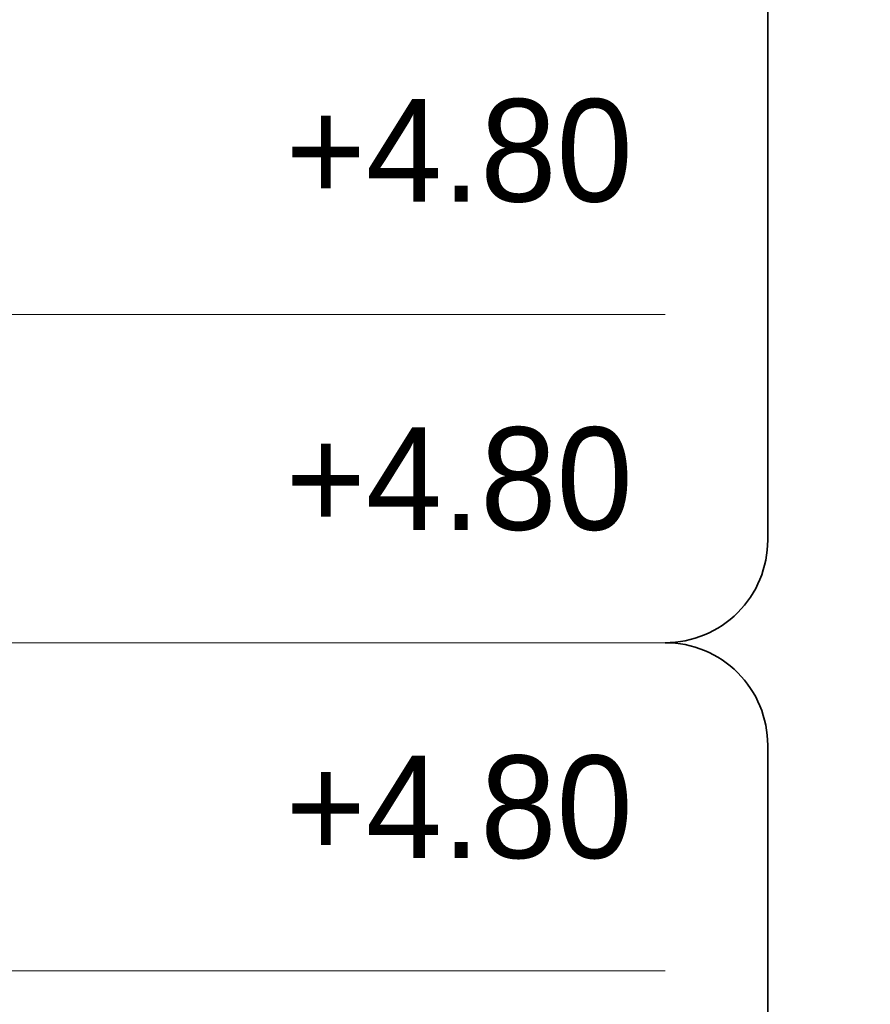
# Model space of a CAD drawing. Header units: metres. Extents: x 1155 to 1506, y 1546 to 1980.
# Tile 18 of 27: x 1308 to 1350, y 1819 to 1867. Entities that reach past the tile are written whole.
import ezdxf
from ezdxf.enums import TextEntityAlignment as Align

# ---------------------------------------------------------------- set-up
doc = ezdxf.new("R2010")
doc.units = ezdxf.units.M
doc.header["$LTSCALE"] = 0.1
doc.styles.add('StagCAD', font='StagCAD.ttf')

msp = doc.modelspace()

# ---------------------------------------------------------------- linework, layer by layer
at = {"layer": 'Defpoints', "color": 6, "lineweight": 35}
for points in [[(1339.966, 1836.151), (1339.966, 1836.151, 0.414214), (1344.966, 1841.151), (1344.966, 1904.601), (1344.966, 1904.601, -0.414214), (1349.966, 1909.601), (1349.966, 1909.601), (1349.966, 1909.601, -0.414214), (1344.966, 1914.601), (1344.966, 1914.601), (1344.966, 1975.151, 0.414214), (1339.966, 1980.151), (1339.966, 1980.151)], [(1339.966, 1692.151), (1339.966, 1692.151, 0.414214), (1344.966, 1697.151), (1344.966, 1760.601), (1344.966, 1760.601, -0.414214), (1349.966, 1765.601), (1349.966, 1765.601), (1349.966, 1765.601, -0.414214), (1344.966, 1770.601), (1344.966, 1770.601), (1344.966, 1831.151, 0.414214), (1339.966, 1836.151), (1339.966, 1836.151)]]:
    msp.add_lwpolyline(points, format="xyb", dxfattribs=at)
at = {"layer": 'Defpoints', "color": 250, "lineweight": 0}
for points in [[(1339.966, 1852.151), (1208.8, 1852.151)], [(1339.966, 1836.151), (1208.8, 1836.151)], [(1339.966, 1820.151), (1208.8, 1820.151)]]:
    msp.add_lwpolyline(points, dxfattribs=at)

# ---------------------------------------------------------------- texts
at = {"layer": 'Defpoints', "color": 2, "lineweight": 50, "style": 'StagCAD'}
for p in [(1321.467, 1860.151), (1321.467, 1844.151), (1321.467, 1828.151)]:
    msp.add_text('+4.80', height=5, dxfattribs=at).set_placement(p, align=Align.MIDDLE_LEFT)

doc.saveas('drawing.dxf')
